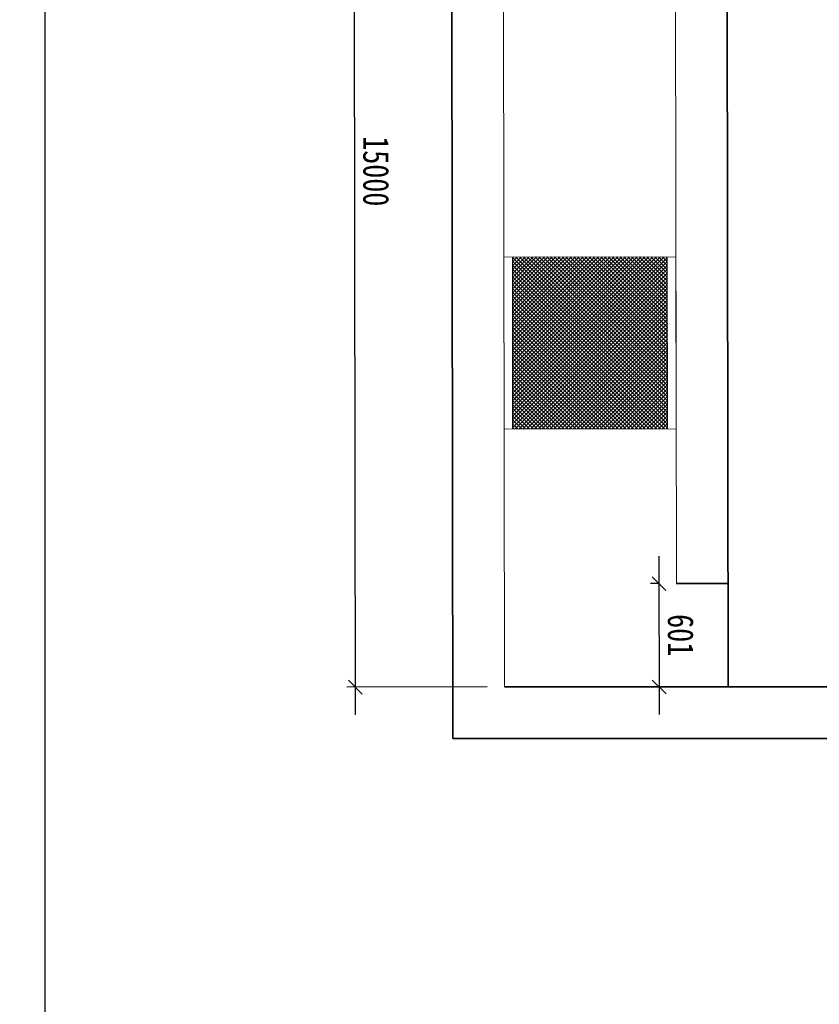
# Model space of a CAD drawing. Extents: x -119078 to 1619993, y 264752 to 340742.
# Tile 11 of 220: x 46231 to 50878, y 309196 to 314921. Entities that reach past the tile are written whole.
import ezdxf

# ---------------------------------------------------------------- set-up
doc = ezdxf.new("R2010")
doc.units = 0
doc.header["$MEASUREMENT"] = 0
doc.header["$PDMODE"] = 32
doc.header["$PDSIZE"] = 0.5
doc.linetypes.add('CONTI', pattern=[0])
doc.layers.get('0').update_dxf_attribs({"color": 250, "linetype": 'CONTI'})
for name, color, linetype, lineweight in [('1轮廓实线层', 7, 'Continuous', 18), ('剖面线层', 4, 'Continuous', 18), ('粗实线层', 7, 'Continuous', 35), ('金属管件', 2, 'Continuous', 18)]:
    doc.layers.add(name, color=color, linetype=linetype, lineweight=lineweight)
doc.layers.add('PDF _Геометрия', color=250, linetype='Continuous')
doc.styles.add('ICOCPEUR', font='isocpeui.ttf')
doc.styles.add('宋体', font='txt', dxfattribs={"width": 0.8})
doc.dimstyles.new('新', dxfattribs={"dimtxt": 150, "dimasz": 80, "dimexe": 50, "dimexo": 100, "dimgap": 50, "dimtad": 1, "dimdec": 0, "dimtxsty": '宋体', "dimblk": 'OBLIQUE', "dimcen": 2.5, "dimdle": 160, "dimclrd": 3, "dimadec": 0, "dimazin": 0, "dimtfac": 1, "dimtdec": 0, "dimtmove": 1, "dimatfit": 3, "dimfxl": 1, "dimtolj": 1, "dimarcsym": 0})

# ---------------------------------------------------------------- blocks, each defined once
blk = doc.blocks.new('_Oblique')
at = {"color": 0, "linetype": 'ByBlock', "lineweight": -2}
blk.add_line((-0.5, -0.5), (0.5, 0.5), dxfattribs=at)
blk = doc.blocks.new('*D660')
at = {"layer": 'Defpoints', "color": 0, "transparency": 16777216}
for p in [(50047.6, 311642.8), (49947.9, 311041.5), (50047.9, 311041.7)]:
    blk.add_point(p, dxfattribs=at)
at = {"layer": '金属管件', "color": 3, "linetype": 'Continuous', "lineweight": -2, "transparency": 16777216}
blk.add_line((49946.7, 311802.6), (49948.1, 310881.5), dxfattribs=at)
at = {"layer": '金属管件', "color": 0, "linetype": 'Continuous', "lineweight": -2, "transparency": 16777216}
for p, q in [((49947.6, 311642.7), (49896.9, 311642.6)), ((49947.9, 311041.5), (49897.9, 311041.5))]:
    blk.add_line(p, q, dxfattribs=at)
at = {"layer": '金属管件', "color": 3, "lineweight": -2, "transparency": 16777216, "xscale": 80, "yscale": 80, "zscale": 80}
for p, rotation in [((49946.9, 311642.6), 90.09065735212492), ((49947.9, 311041.5), 270.0906573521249)]:
    blk.add_blockref('_Oblique', p, dxfattribs=dict(at, rotation=rotation))
at = {"layer": '金属管件', "color": 0, "transparency": 16777216, "insert": (50072.4, 311342.3), "char_height": 150, "attachment_point": 5, "rotation": 270.0907, "style": '宋体'}
blk.add_mtext('\\A1;601', dxfattribs=at)
blk = doc.blocks.new('*D661')
at = {"layer": 'Defpoints', "color": 0, "transparency": 16777216}
for p in [(49039.1, 317041.2), (48181.6, 311039.9), (49048.5, 311041.2)]:
    blk.add_point(p, dxfattribs=at)
at = {"layer": '金属管件', "color": 3, "linetype": 'Continuous', "lineweight": -2, "transparency": 16777216}
blk.add_line((48171.9, 317199.8), (48181.9, 310879.9), dxfattribs=at)
at = {"layer": '金属管件', "color": 0, "linetype": 'Continuous', "lineweight": -2, "transparency": 16777216}
for p, q in [((48939.1, 317041.1), (48122.2, 317039.8)), ((48948.5, 311041.1), (48131.6, 311039.8))]:
    blk.add_line(p, q, dxfattribs=at)
at = {"layer": '金属管件', "color": 3, "lineweight": -2, "transparency": 16777216, "xscale": 80, "yscale": 80, "zscale": 80}
for p, rotation in [((48172.2, 317039.8), 90.09065735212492), ((48181.6, 311039.9), 270.0906573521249)]:
    blk.add_blockref('_Oblique', p, dxfattribs=dict(at, rotation=rotation))
at = {"layer": '金属管件', "color": 0, "transparency": 16777216, "insert": (48301.9, 314040), "char_height": 150, "attachment_point": 5, "rotation": 270.0907, "style": '宋体'}
blk.add_mtext('\\A1;15000', dxfattribs=at)

msp = doc.modelspace()

# ---------------------------------------------------------------- hatches: boundary and pattern name
at = {"layer": '剖面线层', "linetype": 'Continuous', "lineweight": 18}
h = msp.add_hatch(dxfattribs=at)
h.set_pattern_fill('ANSI37', color=4, scale=5, style=0)
h.set_pattern_definition([(45, (38757.974, 306678.376), (-11.22532, 11.22532), []), (135, (38757.974, 306678.376), (-11.22532, -11.22532), [])])
h.paths.add_polyline_path([(49994.591, 313542.727), (49679.892, 313542.229), (49094.593, 313541.303), (49096.175, 312541.305), (49996.174, 312542.729)])

# ---------------------------------------------------------------- linework, layer by layer
at = {"layer": '1轮廓实线层'}
for p, q in [((49048.548, 311041.227), (49039.055, 317041.22)), ((50047.598, 311642.809), (50039.053, 317042.802)), ((49044.593, 313541.224), (50044.591, 313542.806)), ((49044.593, 313541.224), (50044.591, 313542.806)), ((49044.593, 313541.224), (49046.175, 312541.225)), ((49094.593, 313541.303), (49096.175, 312541.305)), ((49994.591, 313542.727), (49996.174, 312542.729)), ((50044.591, 313542.806), (50046.174, 312542.808)), ((50046.174, 312542.808), (49046.175, 312541.225))]:
    msp.add_line(p, q, dxfattribs=at)
at = {"layer": 'PDF _Геометрия', "lineweight": 30}
msp.add_lwpolyline([(46379.76, 326414.204), (85877.792, 326414.204), (85877.792, 297719.921), (46379.76, 297719.921)], close=True, dxfattribs=at)
at = {"layer": '粗实线层'}
for p, q in [((48749.023, 310740.753), (48738.58, 317340.745)), ((50348.547, 311043.284), (50339.053, 317043.277)), ((50047.598, 311642.809), (50347.597, 311643.284)), ((53348.547, 311043.284), (49048.548, 311041.227)), ((53649.021, 310743.759), (48749.023, 310740.753))]:
    msp.add_line(p, q, dxfattribs=at)

# ---------------------------------------------------------------- texts
at = {"linetype": 'Continuous', "lineweight": 25, "ltscale": 15, "insert": (12863.76, 311222.017), "char_height": 250, "width": 17877.44941, "attachment_point": 1, "style": 'ICOCPEUR'}
msp.add_mtext('\\pi4862.31;{\\H1.16667x;\\LАнтисейсмические мероприятия\\P\\pi0;\\H0.71428x;\\l       Для обеспечения сейсмостойкости несущих конструкций и фундаментов соблюдены все условия КМК 2.01.03-19 «Строительство в сейсмических районах».\\P\\pi5355.138;\\H1.4x;\\LАнтикоррозионная защита\\l\\P\\pi0;\\H0.71428x;       Защита конструкций от коррозии должна производиться в соответствии КМК 2.03.11-96 "Защита строительных конструкций от коррозии" ГОСТ 9.402-2004 «Покрытия лакокрасочные. Подготовка (металлических поверхностей перед окрашиванием». Антикоррозионное покрытие должно обеспечивать защиту конструкций. \\P       \\A1;Все несущие металлоконструкции грунтовать и\\A0; окрасить эмалью ПФ-115 (ГОСТ6465-76) за 2 раза по грунтовке ГФ-021 (ГОСТ 25129-82)\\A1;.\\P      Для железобетонных конструкций использовать бетон \\A0;на портландцементе по ГОСТ 10178-85*,\\A1; водонепроницаемости W\\A0;4\\A1; и морозостойкостью F100\\A0;.\\A1;\\P\\A0;       \\A1;Все \\A0;поверхности бетонных и ж.б конструкций, соприкасающиеся с грунтом обмазать \\A1;\\C256;горячим битумом за 2 раза\\A0;\\C0; по ГОСТ 28379-89.}\\P\\pi5566.64787;{\\H1.16666x;\\LАнтипросадочные мероприятия\\A1;\\l\\P\\pi0;\\H0.71428x;        В соответствии с требованиями КМК 2.02.01-98 приняты противопросадочные мероприятия для первого типа грунтовых условий. Для устранения просадочных свойств грунтов I типа предусмотрено уплотнение тяжелыми трамбовками грунтов в основании котлованов и устройство подготовки из бетона класса В7,5. Насыпные грунты и строительный мусор толщиной до 1,5м удалить и заменить засыпкой из ГПС до бетонной подготовки.}', dxfattribs=at)

# ---------------------------------------------------------------- dimensions: what is measured, and where the dimension line sits
at = {"layer": '金属管件', "color": 3}
dim = msp.add_linear_dim(base=(48181.649, 311039.856), p1=(49039.055, 317041.22), p2=(49048.548, 311041.227), angle=270.090657, text='15000', dimstyle='新', dxfattribs=at)
dim.commit()
dim.dimension.update_dxf_attribs({"geometry": '*D661', "text_midpoint": (48301.902, 314040.05)})
dim = msp.add_linear_dim(base=(49947.885, 311041.547), p1=(50047.598, 311642.809), p2=(50047.885, 311041.705), angle=270.090657, dimstyle='新', dxfattribs=at)
dim.commit()
dim.dimension.update_dxf_attribs({"geometry": '*D660', "text_midpoint": (50072.41, 311342.296)})

doc.saveas('drawing.dxf')
